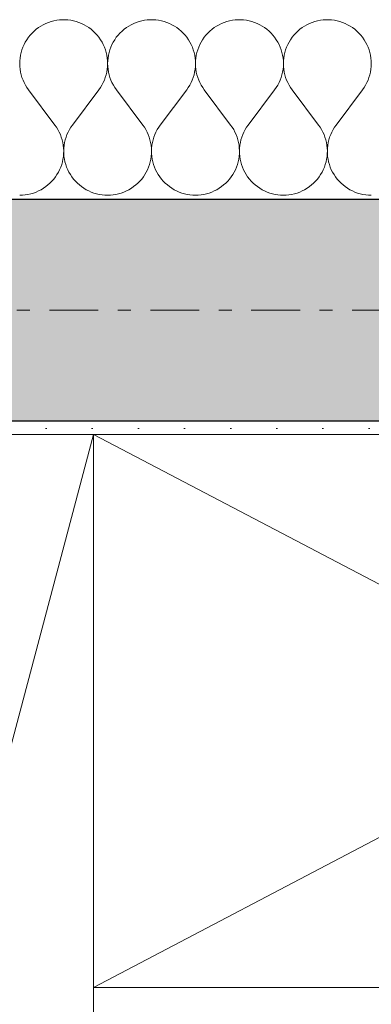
# Model space of a CAD drawing. Extents: x 100 to 2982, y 37 to 2050.
# Tile 87 of 135: x 1341 to 1379, y 1714 to 1821. Entities that reach past the tile are written whole.
import ezdxf
from ezdxf.xclip import XClip

# ---------------------------------------------------------------- set-up
doc = ezdxf.new("R2010")
doc.units = 0
doc.header["$MEASUREMENT"] = 0
doc.header["$XCLIPFRAME"] = 0
doc.linetypes.add('Przerywana podwójnie', pattern=[54.680554, 26.458333, -10.583333, 7.055556, -10.583333])
for name, color, linetype in [('410-K Osie', 7, 'Continuous'), ('420-K Ściany', 7, 'Continuous'), ('820-G Rysunki Obrazki', 7, 'Continuous'), ('Nowe_330-W Wyposażenie', 7, 'Continuous')]:
    doc.layers.add(name, color=color, linetype=linetype)

# ---------------------------------------------------------------- blocks, each defined once
blk = doc.blocks.new('*X24')
at = {"layer": '420-K Ściany', "color": 174, "linetype": 'Continuous', "lineweight": 5, "ltscale": 0.2}
for p, q in [((1344.5, 1820.91), (1344.2, 1820.84)), ((1344.8, 1820.97), (1344.5, 1820.91)), ((1345.1, 1821.01), (1344.8, 1820.97)), ((1345.4, 1821.03), (1345.1, 1821.01)), ((1345.71, 1821.03), (1345.4, 1821.03)), ((1346.01, 1821.01), (1345.71, 1821.03)), ((1346.32, 1820.97), (1346.01, 1821.01)), ((1346.62, 1820.91), (1346.32, 1820.97)), ((1346.91, 1820.84), (1346.62, 1820.91)), ((1354.02, 1820.91), (1353.72, 1820.84)), ((1354.32, 1820.97), (1354.02, 1820.91)), ((1354.62, 1821.01), (1354.32, 1820.97)), ((1354.93, 1821.03), (1354.62, 1821.01)), ((1355.23, 1821.03), (1354.93, 1821.03)), ((1355.54, 1821.01), (1355.23, 1821.03)), ((1355.84, 1820.97), (1355.54, 1821.01)), ((1356.14, 1820.91), (1355.84, 1820.97)), ((1356.44, 1820.84), (1356.14, 1820.91)), ((1363.54, 1820.91), (1363.25, 1820.84)), ((1363.84, 1820.97), (1363.54, 1820.91)), ((1364.15, 1821.01), (1363.84, 1820.97)), ((1364.45, 1821.03), (1364.15, 1821.01)), ((1364.76, 1821.03), (1364.45, 1821.03)), ((1365.06, 1821.01), (1364.76, 1821.03)), ((1365.36, 1820.97), (1365.06, 1821.01)), ((1365.66, 1820.91), (1365.36, 1820.97)), ((1365.96, 1820.84), (1365.66, 1820.91)), ((1373.07, 1820.91), (1372.77, 1820.84)), ((1373.37, 1820.97), (1373.07, 1820.91)), ((1373.67, 1821.01), (1373.37, 1820.97)), ((1373.97, 1821.03), (1373.67, 1821.01)), ((1374.28, 1821.03), (1373.97, 1821.03)), ((1374.59, 1821.01), (1374.28, 1821.03)), ((1374.89, 1820.97), (1374.59, 1821.01)), ((1375.19, 1820.91), (1374.89, 1820.97)), ((1375.48, 1820.84), (1375.19, 1820.91)), ((1342.58, 1819.99), (1342.35, 1819.79)), ((1342.83, 1820.17), (1342.58, 1819.99)), ((1343.08, 1820.34), (1342.83, 1820.17)), ((1343.35, 1820.49), (1343.08, 1820.34)), ((1343.63, 1820.62), (1343.35, 1820.49)), ((1343.91, 1820.74), (1343.63, 1820.62)), ((1344.2, 1820.84), (1343.91, 1820.74)), ((1347.2, 1820.74), (1346.91, 1820.84)), ((1347.49, 1820.62), (1347.2, 1820.74)), ((1347.76, 1820.49), (1347.49, 1820.62)), ((1348.03, 1820.34), (1347.76, 1820.49)), ((1348.28, 1820.17), (1348.03, 1820.34)), ((1348.53, 1819.99), (1348.28, 1820.17)), ((1348.76, 1819.79), (1348.53, 1819.99)), ((1352.11, 1819.99), (1351.88, 1819.79)), ((1352.35, 1820.17), (1352.11, 1819.99)), ((1352.61, 1820.34), (1352.35, 1820.17)), ((1352.87, 1820.49), (1352.61, 1820.34)), ((1353.15, 1820.62), (1352.87, 1820.49)), ((1353.43, 1820.74), (1353.15, 1820.62)), ((1353.72, 1820.84), (1353.43, 1820.74)), ((1356.73, 1820.74), (1356.44, 1820.84)), ((1357.01, 1820.62), (1356.73, 1820.74)), ((1357.28, 1820.49), (1357.01, 1820.62)), ((1357.55, 1820.34), (1357.28, 1820.49)), ((1357.81, 1820.17), (1357.55, 1820.34)), ((1358.05, 1819.99), (1357.81, 1820.17)), ((1358.28, 1819.79), (1358.05, 1819.99)), ((1361.63, 1819.99), (1361.4, 1819.79)), ((1361.88, 1820.17), (1361.63, 1819.99)), ((1362.13, 1820.34), (1361.88, 1820.17)), ((1362.4, 1820.49), (1362.13, 1820.34)), ((1362.67, 1820.62), (1362.4, 1820.49)), ((1362.96, 1820.74), (1362.67, 1820.62)), ((1363.25, 1820.84), (1362.96, 1820.74)), ((1366.25, 1820.74), (1365.96, 1820.84)), ((1366.53, 1820.62), (1366.25, 1820.74)), ((1366.81, 1820.49), (1366.53, 1820.62)), ((1367.07, 1820.34), (1366.81, 1820.49)), ((1367.33, 1820.17), (1367.07, 1820.34)), ((1367.58, 1819.99), (1367.33, 1820.17)), ((1367.81, 1819.79), (1367.58, 1819.99)), ((1371.16, 1819.99), (1370.92, 1819.79)), ((1371.4, 1820.17), (1371.16, 1819.99)), ((1371.66, 1820.34), (1371.4, 1820.17)), ((1371.92, 1820.49), (1371.66, 1820.34)), ((1372.2, 1820.62), (1371.92, 1820.49)), ((1372.48, 1820.74), (1372.2, 1820.62)), ((1372.77, 1820.84), (1372.48, 1820.74)), ((1375.77, 1820.74), (1375.48, 1820.84)), ((1376.06, 1820.62), (1375.77, 1820.74)), ((1376.33, 1820.49), (1376.06, 1820.62)), ((1376.6, 1820.34), (1376.33, 1820.49)), ((1376.85, 1820.17), (1376.6, 1820.34)), ((1377.1, 1819.99), (1376.85, 1820.17)), ((1377.33, 1819.79), (1377.1, 1819.99)), ((1341.56, 1818.86), (1341.4, 1818.6)), ((1341.74, 1819.12), (1341.56, 1818.86)), ((1341.93, 1819.35), (1341.74, 1819.12)), ((1342.13, 1819.58), (1341.93, 1819.35)), ((1342.35, 1819.79), (1342.13, 1819.58)), ((1348.98, 1819.58), (1348.76, 1819.79)), ((1349.18, 1819.35), (1348.98, 1819.58)), ((1349.37, 1819.12), (1349.18, 1819.35)), ((1349.55, 1818.86), (1349.37, 1819.12)), ((1349.71, 1818.6), (1349.55, 1818.86)), ((1351.09, 1818.86), (1350.93, 1818.6)), ((1351.26, 1819.12), (1351.09, 1818.86)), ((1351.45, 1819.35), (1351.26, 1819.12)), ((1351.66, 1819.58), (1351.45, 1819.35)), ((1351.88, 1819.79), (1351.66, 1819.58)), ((1358.5, 1819.58), (1358.28, 1819.79)), ((1358.71, 1819.35), (1358.5, 1819.58)), ((1358.9, 1819.12), (1358.71, 1819.35)), ((1359.07, 1818.86), (1358.9, 1819.12)), ((1359.23, 1818.6), (1359.07, 1818.86)), ((1360.61, 1818.86), (1360.45, 1818.6)), ((1360.78, 1819.12), (1360.61, 1818.86)), ((1360.97, 1819.35), (1360.78, 1819.12)), ((1361.18, 1819.58), (1360.97, 1819.35)), ((1361.4, 1819.79), (1361.18, 1819.58)), ((1368.03, 1819.58), (1367.81, 1819.79)), ((1368.23, 1819.35), (1368.03, 1819.58)), ((1368.42, 1819.12), (1368.23, 1819.35)), ((1368.6, 1818.86), (1368.42, 1819.12)), ((1368.76, 1818.6), (1368.6, 1818.86)), ((1370.13, 1818.86), (1369.98, 1818.6)), ((1370.31, 1819.12), (1370.13, 1818.86)), ((1370.5, 1819.35), (1370.31, 1819.12)), ((1370.7, 1819.58), (1370.5, 1819.35)), ((1370.92, 1819.79), (1370.7, 1819.58)), ((1377.55, 1819.58), (1377.33, 1819.79)), ((1377.76, 1819.35), (1377.55, 1819.58)), ((1377.95, 1819.12), (1377.76, 1819.35)), ((1378.12, 1818.86), (1377.95, 1819.12)), ((1378.28, 1818.6), (1378.12, 1818.86)), ((1341.03, 1817.77), (1340.95, 1817.47)), ((1341.14, 1818.05), (1341.03, 1817.77)), ((1341.26, 1818.33), (1341.14, 1818.05)), ((1341.4, 1818.6), (1341.26, 1818.33)), ((1349.85, 1818.33), (1349.71, 1818.6)), ((1349.97, 1818.05), (1349.85, 1818.33)), ((1350.08, 1817.77), (1349.97, 1818.05)), ((1350.16, 1817.47), (1350.08, 1817.77)), ((1350.56, 1817.77), (1350.47, 1817.47)), ((1350.66, 1818.05), (1350.56, 1817.77)), ((1350.79, 1818.33), (1350.66, 1818.05)), ((1350.93, 1818.6), (1350.79, 1818.33)), ((1359.37, 1818.33), (1359.23, 1818.6)), ((1359.5, 1818.05), (1359.37, 1818.33)), ((1359.6, 1817.77), (1359.5, 1818.05)), ((1359.69, 1817.47), (1359.6, 1817.77)), ((1360.08, 1817.77), (1360, 1817.47)), ((1360.19, 1818.05), (1360.08, 1817.77)), ((1360.31, 1818.33), (1360.19, 1818.05)), ((1360.45, 1818.6), (1360.31, 1818.33)), ((1368.9, 1818.33), (1368.76, 1818.6)), ((1369.02, 1818.05), (1368.9, 1818.33)), ((1369.12, 1817.77), (1369.02, 1818.05)), ((1369.21, 1817.47), (1369.12, 1817.77)), ((1369.61, 1817.77), (1369.52, 1817.47)), ((1369.71, 1818.05), (1369.61, 1817.77)), ((1369.83, 1818.33), (1369.71, 1818.05)), ((1369.98, 1818.6), (1369.83, 1818.33)), ((1378.42, 1818.33), (1378.28, 1818.6)), ((1378.54, 1818.05), (1378.42, 1818.33)), ((1378.65, 1817.77), (1378.54, 1818.05)), ((1378.74, 1817.47), (1378.65, 1817.77)), ((1340.83, 1816.87), (1340.8, 1816.57)), ((1340.88, 1817.17), (1340.83, 1816.87)), ((1340.95, 1817.47), (1340.88, 1817.17)), ((1350.23, 1817.17), (1350.16, 1817.47)), ((1350.28, 1816.87), (1350.23, 1817.17)), ((1350.31, 1816.57), (1350.28, 1816.87)), ((1350.36, 1816.87), (1350.33, 1816.57)), ((1350.4, 1817.17), (1350.36, 1816.87)), ((1350.47, 1817.47), (1350.4, 1817.17)), ((1359.76, 1817.17), (1359.69, 1817.47)), ((1359.8, 1816.87), (1359.76, 1817.17)), ((1359.83, 1816.57), (1359.8, 1816.87)), ((1359.88, 1816.87), (1359.85, 1816.57)), ((1359.93, 1817.17), (1359.88, 1816.87)), ((1360, 1817.47), (1359.93, 1817.17)), ((1369.28, 1817.17), (1369.21, 1817.47)), ((1369.33, 1816.87), (1369.28, 1817.17)), ((1369.36, 1816.57), (1369.33, 1816.87)), ((1369.4, 1816.87), (1369.37, 1816.57)), ((1369.45, 1817.17), (1369.4, 1816.87)), ((1369.52, 1817.47), (1369.45, 1817.17)), ((1378.8, 1817.17), (1378.74, 1817.47)), ((1378.85, 1816.87), (1378.8, 1817.17)), ((1378.88, 1816.57), (1378.85, 1816.87)), ((1340.8, 1816.57), (1340.79, 1816.26)), ((1340.79, 1816.26), (1340.8, 1815.96)), ((1340.8, 1815.96), (1340.83, 1815.65)), ((1340.83, 1815.65), (1340.88, 1815.35)), ((1350.23, 1815.35), (1350.28, 1815.65)), ((1350.28, 1815.65), (1350.31, 1815.96)), ((1350.32, 1816.26), (1350.31, 1816.57)), ((1350.31, 1815.96), (1350.32, 1816.26)), ((1350.33, 1816.57), (1350.32, 1816.26)), ((1350.32, 1816.26), (1350.33, 1815.96)), ((1350.33, 1815.96), (1350.36, 1815.65)), ((1350.36, 1815.65), (1350.41, 1815.35)), ((1359.75, 1815.35), (1359.8, 1815.65)), ((1359.8, 1815.65), (1359.83, 1815.96)), ((1359.84, 1816.26), (1359.83, 1816.57)), ((1359.83, 1815.96), (1359.84, 1816.26)), ((1359.85, 1816.57), (1359.84, 1816.26)), ((1359.84, 1816.26), (1359.85, 1815.96)), ((1359.85, 1815.96), (1359.88, 1815.65)), ((1359.88, 1815.65), (1359.93, 1815.35)), ((1369.28, 1815.35), (1369.33, 1815.65)), ((1369.33, 1815.65), (1369.36, 1815.96)), ((1369.37, 1816.26), (1369.36, 1816.57)), ((1369.36, 1815.96), (1369.37, 1816.26)), ((1369.37, 1816.57), (1369.37, 1816.26)), ((1369.37, 1816.26), (1369.38, 1815.96)), ((1369.38, 1815.96), (1369.41, 1815.65)), ((1369.41, 1815.65), (1369.45, 1815.35)), ((1378.8, 1815.35), (1378.85, 1815.65)), ((1378.85, 1815.65), (1378.88, 1815.96)), ((1378.89, 1816.26), (1378.88, 1816.57)), ((1378.88, 1815.96), (1378.89, 1816.26)), ((1340.88, 1815.35), (1340.95, 1815.05)), ((1340.95, 1815.05), (1341.04, 1814.76)), ((1341.04, 1814.76), (1341.15, 1814.47)), ((1341.15, 1814.47), (1341.27, 1814.2)), ((1349.84, 1814.2), (1349.97, 1814.47)), ((1349.97, 1814.47), (1350.07, 1814.76)), ((1350.07, 1814.76), (1350.16, 1815.05)), ((1350.16, 1815.05), (1350.23, 1815.35)), ((1350.41, 1815.35), (1350.48, 1815.05)), ((1350.48, 1815.05), (1350.56, 1814.76)), ((1350.56, 1814.76), (1350.67, 1814.47)), ((1350.67, 1814.47), (1350.79, 1814.2)), ((1359.37, 1814.2), (1359.49, 1814.47)), ((1359.49, 1814.47), (1359.6, 1814.76)), ((1359.6, 1814.76), (1359.68, 1815.05)), ((1359.68, 1815.05), (1359.75, 1815.35)), ((1359.93, 1815.35), (1360, 1815.05)), ((1360, 1815.05), (1360.09, 1814.76)), ((1360.09, 1814.76), (1360.19, 1814.47)), ((1360.19, 1814.47), (1360.32, 1814.2)), ((1368.89, 1814.2), (1369.01, 1814.47)), ((1369.01, 1814.47), (1369.12, 1814.76)), ((1369.12, 1814.76), (1369.21, 1815.05)), ((1369.21, 1815.05), (1369.28, 1815.35)), ((1369.45, 1815.35), (1369.52, 1815.05)), ((1369.52, 1815.05), (1369.61, 1814.76)), ((1369.61, 1814.76), (1369.72, 1814.47)), ((1369.72, 1814.47), (1369.84, 1814.2)), ((1378.41, 1814.2), (1378.54, 1814.47)), ((1378.54, 1814.47), (1378.64, 1814.76)), ((1378.64, 1814.76), (1378.73, 1815.05)), ((1378.73, 1815.05), (1378.8, 1815.35)), ((1341.27, 1814.2), (1341.41, 1813.92)), ((1341.41, 1813.92), (1341.57, 1813.66)), ((1341.57, 1813.66), (1341.75, 1813.41)), ((1341.75, 1813.41), (1344.6, 1809.6)), ((1349.37, 1813.41), (1346.51, 1809.6)), ((1349.37, 1813.41), (1349.54, 1813.66)), ((1349.54, 1813.66), (1349.7, 1813.92)), ((1349.7, 1813.92), (1349.84, 1814.2)), ((1350.79, 1814.2), (1350.94, 1813.92)), ((1350.94, 1813.92), (1351.09, 1813.66)), ((1351.09, 1813.66), (1351.27, 1813.41)), ((1351.27, 1813.41), (1354.13, 1809.6)), ((1358.89, 1813.41), (1356.03, 1809.6)), ((1358.89, 1813.41), (1359.06, 1813.66)), ((1359.06, 1813.66), (1359.22, 1813.92)), ((1359.22, 1813.92), (1359.37, 1814.2)), ((1360.32, 1814.2), (1360.46, 1813.92)), ((1360.46, 1813.92), (1360.62, 1813.66)), ((1360.62, 1813.66), (1360.79, 1813.41)), ((1360.79, 1813.41), (1363.65, 1809.6)), ((1368.41, 1813.41), (1365.56, 1809.6)), ((1368.41, 1813.41), (1368.59, 1813.66)), ((1368.59, 1813.66), (1368.75, 1813.92)), ((1368.75, 1813.92), (1368.89, 1814.2)), ((1369.84, 1814.2), (1369.98, 1813.92)), ((1369.98, 1813.92), (1370.14, 1813.66)), ((1370.14, 1813.66), (1370.32, 1813.41)), ((1370.32, 1813.41), (1373.17, 1809.6)), ((1377.94, 1813.41), (1375.08, 1809.6)), ((1377.94, 1813.41), (1378.11, 1813.66)), ((1378.11, 1813.66), (1378.27, 1813.92)), ((1378.27, 1813.92), (1378.41, 1814.2)), ((1344.78, 1809.36), (1344.6, 1809.6)), ((1344.93, 1809.1), (1344.78, 1809.36)), ((1346.34, 1809.36), (1346.18, 1809.1)), ((1346.51, 1809.6), (1346.34, 1809.36)), ((1354.3, 1809.36), (1354.13, 1809.6)), ((1354.46, 1809.1), (1354.3, 1809.36)), ((1355.86, 1809.36), (1355.7, 1809.1)), ((1356.03, 1809.6), (1355.86, 1809.36)), ((1363.82, 1809.36), (1363.65, 1809.6)), ((1363.98, 1809.1), (1363.82, 1809.36)), ((1365.38, 1809.36), (1365.23, 1809.1)), ((1365.56, 1809.6), (1365.38, 1809.36)), ((1373.35, 1809.36), (1373.17, 1809.6)), ((1373.51, 1809.1), (1373.35, 1809.36)), ((1374.91, 1809.36), (1374.75, 1809.1)), ((1375.08, 1809.6), (1374.91, 1809.36)), ((1345.07, 1808.83), (1344.93, 1809.1)), ((1345.2, 1808.56), (1345.07, 1808.83)), ((1345.3, 1808.28), (1345.2, 1808.56)), ((1345.39, 1807.99), (1345.3, 1808.28)), ((1345.81, 1808.28), (1345.72, 1807.99)), ((1345.91, 1808.56), (1345.81, 1808.28)), ((1346.04, 1808.83), (1345.91, 1808.56)), ((1346.18, 1809.1), (1346.04, 1808.83)), ((1354.6, 1808.83), (1354.46, 1809.1)), ((1354.72, 1808.56), (1354.6, 1808.83)), ((1354.83, 1808.28), (1354.72, 1808.56)), ((1354.91, 1807.99), (1354.83, 1808.28)), ((1355.33, 1808.28), (1355.24, 1807.99)), ((1355.44, 1808.56), (1355.33, 1808.28)), ((1355.56, 1808.83), (1355.44, 1808.56)), ((1355.7, 1809.1), (1355.56, 1808.83)), ((1364.12, 1808.83), (1363.98, 1809.1)), ((1364.25, 1808.56), (1364.12, 1808.83)), ((1364.35, 1808.28), (1364.25, 1808.56)), ((1364.44, 1807.99), (1364.35, 1808.28)), ((1364.86, 1808.28), (1364.77, 1807.99)), ((1364.96, 1808.56), (1364.86, 1808.28)), ((1365.09, 1808.83), (1364.96, 1808.56)), ((1365.23, 1809.1), (1365.09, 1808.83)), ((1373.65, 1808.83), (1373.51, 1809.1)), ((1373.77, 1808.56), (1373.65, 1808.83)), ((1373.87, 1808.28), (1373.77, 1808.56)), ((1373.96, 1807.99), (1373.87, 1808.28)), ((1374.38, 1808.28), (1374.29, 1807.99)), ((1374.49, 1808.56), (1374.38, 1808.28)), ((1374.61, 1808.83), (1374.49, 1808.56)), ((1374.75, 1809.1), (1374.61, 1808.83)), ((1345.46, 1807.7), (1345.39, 1807.99)), ((1345.51, 1807.4), (1345.46, 1807.7)), ((1345.54, 1807.1), (1345.51, 1807.4)), ((1345.56, 1806.8), (1345.54, 1807.1)), ((1345.57, 1807.1), (1345.56, 1806.8)), ((1345.6, 1807.4), (1345.57, 1807.1)), ((1345.65, 1807.7), (1345.6, 1807.4)), ((1345.72, 1807.99), (1345.65, 1807.7)), ((1354.98, 1807.7), (1354.91, 1807.99)), ((1355.03, 1807.4), (1354.98, 1807.7)), ((1355.07, 1807.1), (1355.03, 1807.4)), ((1355.08, 1806.8), (1355.07, 1807.1)), ((1355.09, 1807.1), (1355.08, 1806.8)), ((1355.12, 1807.4), (1355.09, 1807.1)), ((1355.18, 1807.7), (1355.12, 1807.4)), ((1355.24, 1807.99), (1355.18, 1807.7)), ((1364.51, 1807.7), (1364.44, 1807.99)), ((1364.56, 1807.4), (1364.51, 1807.7)), ((1364.59, 1807.1), (1364.56, 1807.4)), ((1364.6, 1806.8), (1364.59, 1807.1)), ((1364.62, 1807.1), (1364.6, 1806.8)), ((1364.65, 1807.4), (1364.62, 1807.1)), ((1364.7, 1807.7), (1364.65, 1807.4)), ((1364.77, 1807.99), (1364.7, 1807.7)), ((1374.03, 1807.7), (1373.96, 1807.99)), ((1374.08, 1807.4), (1374.03, 1807.7)), ((1374.11, 1807.1), (1374.08, 1807.4)), ((1374.13, 1806.8), (1374.11, 1807.1)), ((1374.14, 1807.1), (1374.13, 1806.8)), ((1374.17, 1807.4), (1374.14, 1807.1)), ((1374.22, 1807.7), (1374.17, 1807.4)), ((1374.29, 1807.99), (1374.22, 1807.7)), ((1345.48, 1805.9), (1345.52, 1806.2)), ((1345.52, 1806.2), (1345.55, 1806.5)), ((1345.55, 1806.5), (1345.56, 1806.8)), ((1345.56, 1806.8), (1345.56, 1806.5)), ((1345.56, 1806.5), (1345.59, 1806.2)), ((1345.59, 1806.2), (1345.63, 1805.9)), ((1355, 1805.9), (1355.05, 1806.2)), ((1355.05, 1806.2), (1355.07, 1806.5)), ((1355.07, 1806.5), (1355.08, 1806.8)), ((1355.08, 1806.8), (1355.09, 1806.5)), ((1355.09, 1806.5), (1355.11, 1806.2)), ((1355.11, 1806.2), (1355.16, 1805.9)), ((1364.53, 1805.9), (1364.57, 1806.2)), ((1364.57, 1806.2), (1364.6, 1806.5)), ((1364.6, 1806.5), (1364.6, 1806.8)), ((1364.6, 1806.8), (1364.61, 1806.5)), ((1364.61, 1806.5), (1364.64, 1806.2)), ((1364.64, 1806.2), (1364.68, 1805.9)), ((1374.05, 1805.9), (1374.1, 1806.2)), ((1374.1, 1806.2), (1374.12, 1806.5)), ((1374.12, 1806.5), (1374.13, 1806.8)), ((1374.13, 1806.8), (1374.13, 1806.5)), ((1374.13, 1806.5), (1374.16, 1806.2)), ((1374.16, 1806.2), (1374.2, 1805.9)), ((1345.12, 1804.75), (1345.24, 1805.03)), ((1345.24, 1805.03), (1345.34, 1805.31)), ((1345.34, 1805.31), (1345.42, 1805.6)), ((1345.42, 1805.6), (1345.48, 1805.9)), ((1345.63, 1805.9), (1345.69, 1805.6)), ((1345.69, 1805.6), (1345.78, 1805.31)), ((1345.78, 1805.31), (1345.88, 1805.03)), ((1345.88, 1805.03), (1345.99, 1804.75)), ((1354.64, 1804.75), (1354.76, 1805.03)), ((1354.76, 1805.03), (1354.86, 1805.31)), ((1354.86, 1805.31), (1354.94, 1805.6)), ((1354.94, 1805.6), (1355, 1805.9)), ((1355.16, 1805.9), (1355.22, 1805.6)), ((1355.22, 1805.6), (1355.3, 1805.31)), ((1355.3, 1805.31), (1355.4, 1805.03)), ((1355.4, 1805.03), (1355.52, 1804.75)), ((1364.17, 1804.75), (1364.28, 1805.03)), ((1364.28, 1805.03), (1364.38, 1805.31)), ((1364.38, 1805.31), (1364.46, 1805.6)), ((1364.46, 1805.6), (1364.53, 1805.9)), ((1364.68, 1805.9), (1364.74, 1805.6)), ((1364.74, 1805.6), (1364.82, 1805.31)), ((1364.82, 1805.31), (1364.92, 1805.03)), ((1364.92, 1805.03), (1365.04, 1804.75)), ((1373.69, 1804.75), (1373.81, 1805.03)), ((1373.81, 1805.03), (1373.91, 1805.31)), ((1373.91, 1805.31), (1373.99, 1805.6)), ((1373.99, 1805.6), (1374.05, 1805.9)), ((1374.2, 1805.9), (1374.27, 1805.6)), ((1374.27, 1805.6), (1374.35, 1805.31)), ((1374.35, 1805.31), (1374.45, 1805.03)), ((1374.45, 1805.03), (1374.56, 1804.75)), ((1344.48, 1803.73), (1344.66, 1803.97)), ((1344.66, 1803.97), (1344.83, 1804.22)), ((1344.83, 1804.22), (1344.98, 1804.48)), ((1344.98, 1804.48), (1345.12, 1804.75)), ((1345.99, 1804.75), (1346.13, 1804.48)), ((1346.13, 1804.48), (1346.28, 1804.22)), ((1346.28, 1804.22), (1346.45, 1803.97)), ((1346.45, 1803.97), (1346.63, 1803.73)), ((1354.01, 1803.73), (1354.19, 1803.97)), ((1354.19, 1803.97), (1354.36, 1804.22)), ((1354.36, 1804.22), (1354.51, 1804.48)), ((1354.51, 1804.48), (1354.64, 1804.75)), ((1355.52, 1804.75), (1355.65, 1804.48)), ((1355.65, 1804.48), (1355.8, 1804.22)), ((1355.8, 1804.22), (1355.97, 1803.97)), ((1355.97, 1803.97), (1356.15, 1803.73)), ((1363.53, 1803.73), (1363.71, 1803.97)), ((1363.71, 1803.97), (1363.88, 1804.22)), ((1363.88, 1804.22), (1364.03, 1804.48)), ((1364.03, 1804.48), (1364.17, 1804.75)), ((1365.04, 1804.75), (1365.18, 1804.48)), ((1365.18, 1804.48), (1365.33, 1804.22)), ((1365.33, 1804.22), (1365.49, 1803.97)), ((1365.49, 1803.97), (1365.68, 1803.73)), ((1373.05, 1803.73), (1373.24, 1803.97)), ((1373.24, 1803.97), (1373.4, 1804.22)), ((1373.4, 1804.22), (1373.56, 1804.48)), ((1373.56, 1804.48), (1373.69, 1804.75)), ((1374.56, 1804.75), (1374.7, 1804.48)), ((1374.7, 1804.48), (1374.85, 1804.22)), ((1374.85, 1804.22), (1375.02, 1803.97)), ((1375.02, 1803.97), (1375.2, 1803.73)), ((1343.1, 1802.58), (1343.36, 1802.74)), ((1343.36, 1802.74), (1343.61, 1802.91)), ((1343.61, 1802.91), (1343.85, 1803.09)), ((1343.85, 1803.09), (1344.07, 1803.29)), ((1344.07, 1803.29), (1344.28, 1803.51)), ((1344.28, 1803.51), (1344.48, 1803.73)), ((1346.63, 1803.73), (1346.83, 1803.51)), ((1346.83, 1803.51), (1347.04, 1803.29)), ((1347.04, 1803.29), (1347.26, 1803.09)), ((1347.26, 1803.09), (1347.5, 1802.91)), ((1347.5, 1802.91), (1347.75, 1802.74)), ((1347.75, 1802.74), (1348.01, 1802.58)), ((1352.63, 1802.58), (1352.89, 1802.74)), ((1352.89, 1802.74), (1353.13, 1802.91)), ((1353.13, 1802.91), (1353.37, 1803.09)), ((1353.37, 1803.09), (1353.6, 1803.29)), ((1353.6, 1803.29), (1353.81, 1803.51)), ((1353.81, 1803.51), (1354.01, 1803.73)), ((1356.15, 1803.73), (1356.35, 1803.51)), ((1356.35, 1803.51), (1356.56, 1803.29)), ((1356.56, 1803.29), (1356.79, 1803.09)), ((1356.79, 1803.09), (1357.03, 1802.91)), ((1357.03, 1802.91), (1357.27, 1802.74)), ((1357.27, 1802.74), (1357.53, 1802.58)), ((1362.15, 1802.58), (1362.41, 1802.74)), ((1362.41, 1802.74), (1362.66, 1802.91)), ((1362.66, 1802.91), (1362.89, 1803.09)), ((1362.89, 1803.09), (1363.12, 1803.29)), ((1363.12, 1803.29), (1363.33, 1803.51)), ((1363.33, 1803.51), (1363.53, 1803.73)), ((1365.68, 1803.73), (1365.88, 1803.51)), ((1365.88, 1803.51), (1366.09, 1803.29)), ((1366.09, 1803.29), (1366.31, 1803.09)), ((1366.31, 1803.09), (1366.55, 1802.91)), ((1366.55, 1802.91), (1366.8, 1802.74)), ((1366.8, 1802.74), (1367.06, 1802.58)), ((1371.67, 1802.58), (1371.93, 1802.74)), ((1371.93, 1802.74), (1372.18, 1802.91)), ((1372.18, 1802.91), (1372.42, 1803.09)), ((1372.42, 1803.09), (1372.64, 1803.29)), ((1372.64, 1803.29), (1372.86, 1803.51)), ((1372.86, 1803.51), (1373.05, 1803.73)), ((1375.2, 1803.73), (1375.4, 1803.51)), ((1375.4, 1803.51), (1375.61, 1803.29)), ((1375.61, 1803.29), (1375.84, 1803.09)), ((1375.84, 1803.09), (1376.07, 1802.91)), ((1376.07, 1802.91), (1376.32, 1802.74)), ((1376.32, 1802.74), (1376.58, 1802.58)), ((1340.79, 1801.99), (1341.1, 1801.99)), ((1341.1, 1801.99), (1341.39, 1802.02)), ((1341.39, 1802.02), (1341.69, 1802.07)), ((1341.69, 1802.07), (1341.99, 1802.14)), ((1341.99, 1802.14), (1342.28, 1802.22)), ((1342.28, 1802.22), (1342.56, 1802.32)), ((1342.56, 1802.32), (1342.83, 1802.44)), ((1342.83, 1802.44), (1343.1, 1802.58)), ((1348.01, 1802.58), (1348.28, 1802.44)), ((1348.28, 1802.44), (1348.55, 1802.32)), ((1348.55, 1802.32), (1348.84, 1802.22)), ((1348.84, 1802.22), (1349.13, 1802.14)), ((1349.13, 1802.14), (1349.42, 1802.07)), ((1349.42, 1802.07), (1349.72, 1802.02)), ((1349.72, 1802.02), (1350.02, 1801.99)), ((1350.02, 1801.99), (1350.32, 1801.99)), ((1350.32, 1801.99), (1350.62, 1801.99)), ((1350.62, 1801.99), (1350.92, 1802.02)), ((1350.92, 1802.02), (1351.22, 1802.07)), ((1351.22, 1802.07), (1351.51, 1802.14)), ((1351.51, 1802.14), (1351.8, 1802.22)), ((1351.8, 1802.22), (1352.08, 1802.32)), ((1352.08, 1802.32), (1352.36, 1802.44)), ((1352.36, 1802.44), (1352.63, 1802.58)), ((1357.53, 1802.58), (1357.8, 1802.44)), ((1357.8, 1802.44), (1358.08, 1802.32)), ((1358.08, 1802.32), (1358.36, 1802.22)), ((1358.36, 1802.22), (1358.65, 1802.14)), ((1358.65, 1802.14), (1358.94, 1802.07)), ((1358.94, 1802.07), (1359.24, 1802.02)), ((1359.24, 1802.02), (1359.54, 1801.99)), ((1359.54, 1801.99), (1359.84, 1801.99)), ((1359.84, 1801.99), (1360.14, 1801.99)), ((1360.14, 1801.99), (1360.44, 1802.02)), ((1360.44, 1802.02), (1360.74, 1802.07)), ((1360.74, 1802.07), (1361.03, 1802.14)), ((1361.03, 1802.14), (1361.32, 1802.22)), ((1361.32, 1802.22), (1361.61, 1802.32)), ((1361.61, 1802.32), (1361.88, 1802.44)), ((1361.88, 1802.44), (1362.15, 1802.58)), ((1367.06, 1802.58), (1367.32, 1802.44)), ((1367.32, 1802.44), (1367.6, 1802.32)), ((1367.6, 1802.32), (1367.88, 1802.22)), ((1367.88, 1802.22), (1368.17, 1802.14)), ((1368.17, 1802.14), (1368.47, 1802.07)), ((1368.47, 1802.07), (1368.76, 1802.02)), ((1368.76, 1802.02), (1369.06, 1801.99)), ((1369.06, 1801.99), (1369.37, 1801.99)), ((1369.37, 1801.99), (1369.67, 1801.99)), ((1369.67, 1801.99), (1369.97, 1802.02)), ((1369.97, 1802.02), (1370.26, 1802.07)), ((1370.26, 1802.07), (1370.56, 1802.14)), ((1370.56, 1802.14), (1370.85, 1802.22)), ((1370.85, 1802.22), (1371.13, 1802.32)), ((1371.13, 1802.32), (1371.41, 1802.44)), ((1371.41, 1802.44), (1371.67, 1802.58)), ((1376.58, 1802.58), (1376.85, 1802.44)), ((1376.85, 1802.44), (1377.12, 1802.32)), ((1377.12, 1802.32), (1377.41, 1802.22)), ((1377.41, 1802.22), (1377.7, 1802.14)), ((1377.7, 1802.14), (1377.99, 1802.07)), ((1377.99, 1802.07), (1378.29, 1802.02)), ((1378.29, 1802.02), (1378.59, 1801.99)), ((1378.59, 1801.99), (1378.89, 1801.99))]:
    blk.add_line(p, q, dxfattribs=at)
blk = doc.blocks.new('Rysunek_1_1', base_point=(-18316.35, -206.53))
at = {"layer": '420-K Ściany', "linetype": 'Continuous', "lineweight": 13}
blk.add_hatch(color=62, dxfattribs=at).paths.add_polyline_path([(1524.45, 1801.51), (1288.8, 1801.51), (1288.8, 1777.51), (1524.45, 1777.51)])
at = {"layer": '420-K Ściany', "linetype": 'Continuous', "lineweight": 5}
h = blk.add_hatch(dxfattribs=at)
h.set_pattern_fill('Tynk_0001', color=180, style=0, pattern_type=2)
h.set_pattern_definition([(0, (-18316.349, -206.5255), (0, 8.660254), [0, -5]), (0, (-18313.849, -202.195), (0, 8.660254), [0, -5])])
h.paths.add_polyline_path([(1522.95, 1777.51), (1288.8, 1777.51), (1288.8, 1776.01), (1522.95, 1776.01)])
at = {"layer": '410-K Osie', "color": 4, "linetype": 'Przerywana podwójnie', "lineweight": 13, "ltscale": 0.2}
blk.add_line((589.42, 1789.51), (2255.56, 1789.51), dxfattribs=at)
blk.add_line((589.42, 1789.51), (2255.56, 1789.51), dxfattribs=at)
at = {"layer": '420-K Ściany', "color": 27, "linetype": 'Continuous', "lineweight": 25, "ltscale": 0.2}
for p, q in [((1524.45, 1801.51), (1288.8, 1801.51)), ((1288.8, 1777.51), (1524.45, 1777.51))]:
    blk.add_line(p, q, dxfattribs=at)
at = {"layer": '420-K Ściany', "color": 47, "linetype": 'Continuous', "lineweight": 15, "ltscale": 0.2, "flags": 128}
blk.add_lwpolyline([(1288.8, 1776.01), (1522.95, 1776.01)], dxfattribs=at)
at = {"layer": 'Nowe_330-W Wyposażenie', "color": 4, "linetype": 'Continuous', "lineweight": 13, "ltscale": 0.2}
for p, q in [((1348.8, 1776.01), (1288.8, 1550.01)), ((1348.8, 1716.01), (1462.95, 1776.01)), ((1462.95, 1716.01), (1348.8, 1776.01))]:
    blk.add_line(p, q, dxfattribs=at)
at = {"layer": 'Nowe_330-W Wyposażenie', "color": 4, "linetype": 'Continuous', "lineweight": 13, "ltscale": 0.2, "flags": 128}
for points in [[(1348.8, 1776.01), (1348.8, 1550.01), (1288.8, 1550.01), (1288.8, 1776.01)], [(1462.95, 1716.01), (1348.8, 1716.01), (1348.8, 1776.01), (1462.95, 1776.01)]]:
    blk.add_lwpolyline(points, close=True, dxfattribs=at)
at = {"color": 65, "linetype": 'Continuous', "lineweight": 13, "ltscale": 0.2}
blk.add_blockref('*X24', (0, 0), dxfattribs=at)

msp = doc.modelspace()

# ---------------------------------------------------------------- block references
at = {"layer": '820-G Rysunki Obrazki', "color": 65, "linetype": 'Continuous', "lineweight": 13, "ltscale": 0.2}
ref = msp.add_blockref('Rysunek_1_1', (-18316.35, -206.53), dxfattribs=at)
XClip(ref).set_block_clipping_path([(244.527027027, 76.8014120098), (2570.9054054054, 2022.1162324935)])

doc.saveas('drawing.dxf')
